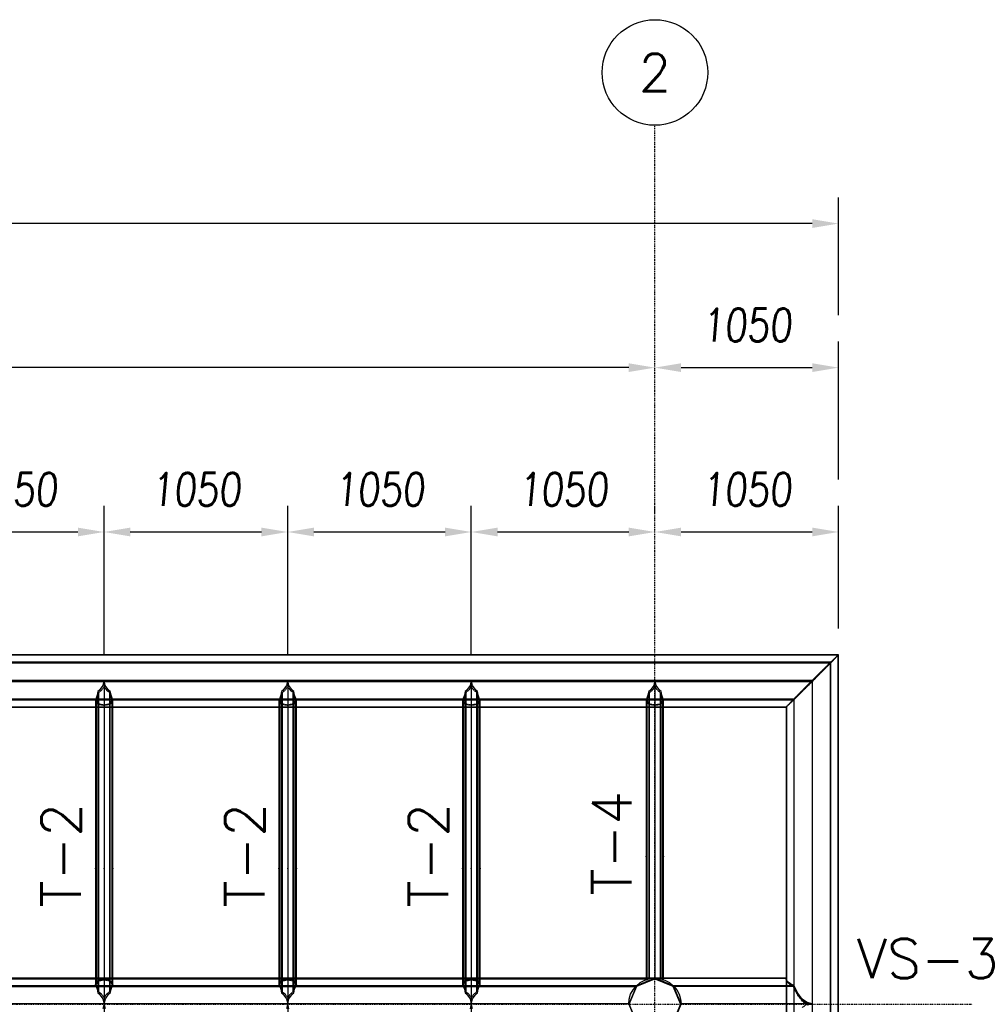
# Model space of a CAD drawing. Extents: x 463450 to 504470, y 98709 to 135344.
# Tile 19 of 20: x 479936 to 485430, y 129712 to 135344. Entities that reach past the tile are written whole.
import ezdxf
from ezdxf.enums import TextEntityAlignment as Align

# ---------------------------------------------------------------- set-up
doc = ezdxf.new("R2010")
doc.units = 0
doc.header["$LTSCALE"] = 10
doc.header["$MEASUREMENT"] = 0
doc.linetypes.add('DASHDOT', pattern=[1, 0.5, -0.25, 0, -0.25])
doc.linetypes.add('HIDDEN', pattern=[0.375, 0.25, -0.125])
doc.layers.get('0').update_dxf_attribs({"linetype": 'CONTINUOUS'})
doc.layers.get('Defpoints').update_dxf_attribs({"linetype": 'CONTINUOUS'})
for name, color, linetype in [('A', 2, 'DASHDOT'), ('BOLA', 4, 'CONTINUOUS'), ('COTAS', 7, 'CONTINUOUS'), ('FORIR', 4, 'CONTINUOUS'), ('G', 3, 'CONTINUOUS'), ('mark3d', 2, 'CONTINUOUS'), ('TR', 6, 'HIDDEN'), ('TXT1', 7, 'CONTINUOUS')]:
    doc.layers.add(name, color=color, linetype=linetype)
doc.styles.add('PADRAO MTL', font='txt.shx', dxfattribs={"width": 0.8, "oblique": 5})
doc.styles.add('POS', font='ROMANS', dxfattribs={"width": 0.7})
doc.styles.add('REGUA175', font='txt.shx', dxfattribs={"width": 0.7, "height": 4.45})
doc.styles.get("Standard").update_dxf_attribs({"font": 'txt.shx', "width": 0.7, "oblique": 5})
doc.dimstyles.new('1-75', dxfattribs={"dimscale": 75, "dimtxt": 2.5, "dimasz": 2, "dimexe": 2, "dimexo": 2, "dimgap": 2, "dimtad": 1, "dimdec": 0, "dimdsep": 46, "dimtxsty": 'PADRAO MTL', "dimcen": 3, "dimclrd": 1, "dimclre": 1, "dimclrt": 7, "dimadec": 0, "dimazin": 0, "dimtfac": 1, "dimtdec": 0, "dimtmove": 0, "dimatfit": 3, "dimfxl": 1, "dimtfill": 1, "dimtolj": 1, "dimarcsym": 0})

# ---------------------------------------------------------------- blocks, each defined once
blk = doc.blocks.new('3D_INFOM')
blk.add_point((0, 0))
at = {"layer": 'FORIR', "flags": 1}
blk.add_attdef('MARK', (7.6, -4.3), '', height=5.26, dxfattribs=at)
blk = doc.blocks.new('3D_INFOTEXT')
blk.add_point((0, 0))
at = {"flags": 1}
for tag, p in [('MAR_PEZ', (7.2, 4.1)), ('POS_PEZ', (7.6, -4.3)), ('HANDLE', (7, -38.5)), ('LUN_PRO', (7.2, -21.9)), ('NOM_PRO', (7.6, -13.2)), ('MAT_PRO', (7.6, -30.1))]:
    blk.add_attdef(tag, p, '', height=5.26, dxfattribs=at)
blk = doc.blocks.new('Bola_3')
at = {"layer": 'BOLA'}
blk.add_circle((5.035, -1.007), 4.028, dxfattribs=at)
at = {"layer": 'BOLA', "color": 3, "style": 'REGUA175'}
blk.add_attdef('Z1B', text='', height=2.848, dxfattribs=at).set_placement((5.035, -1.007), align=Align.MIDDLE)
blk = doc.blocks.new('*D7')
at = {"layer": 'COTAS', "color": 1, "lineweight": -2, "transparency": 16777216}
blk.add_line((483418.7, 133353.7), (468718.7, 133353.7), dxfattribs=at)
at = {"layer": 'COTAS', "color": 1, "transparency": 16777216}
for points in [[(468718.7, 133378.7), (468718.7, 133328.7), (468568.7, 133353.7)], [(483418.7, 133378.7), (483418.7, 133328.7), (483568.7, 133353.7)]]:
    blk.add_solid(points, dxfattribs=at)
at = {"layer": 'Defpoints', "color": 0, "transparency": 16777216}
for p in [(468568.7, 133353.7), (468568.7, 133353.7), (483568.7, 133353.7)]:
    blk.add_point(p, dxfattribs=at)
at = {"layer": 'COTAS', "color": 7, "transparency": 16777216, "insert": (476068.7, 133597.4), "char_height": 187.5, "attachment_point": 5, "style": 'PADRAO MTL', "bg_fill": 3, "box_fill_scale": 1.25, "bg_fill_color": 256, "bg_fill_true_color": 13158600, "bg_fill_transparency": 0}
blk.add_mtext('\\A1;15000', dxfattribs=at)
blk = doc.blocks.new('*D13')
at = {"layer": 'COTAS', "color": 1, "lineweight": -2, "transparency": 16777216}
for p, q in [((484618.7, 132713.5), (484618.7, 133503.7)), ((483718.7, 133353.7), (484468.7, 133353.7))]:
    blk.add_line(p, q, dxfattribs=at)
at = {"layer": 'COTAS', "color": 1, "transparency": 16777216}
for points in [[(483718.7, 133378.7), (483718.7, 133328.7), (483568.7, 133353.7)], [(484468.7, 133378.7), (484468.7, 133328.7), (484618.7, 133353.7)]]:
    blk.add_solid(points, dxfattribs=at)
at = {"layer": 'Defpoints', "color": 0, "transparency": 16777216}
for p in [(483568.7, 133353.7), (484618.7, 133353.7), (484618.7, 132563.5)]:
    blk.add_point(p, dxfattribs=at)
at = {"layer": 'COTAS', "color": 7, "transparency": 16777216, "insert": (484093.7, 133597.4), "char_height": 187.5, "attachment_point": 5, "style": 'PADRAO MTL', "bg_fill": 3, "box_fill_scale": 1.25, "bg_fill_color": 256, "bg_fill_true_color": 13158600, "bg_fill_transparency": 0}
blk.add_mtext('\\A1;1050', dxfattribs=at)
blk = doc.blocks.new('*D14')
at = {"layer": 'COTAS', "color": 1, "lineweight": -2, "transparency": 16777216}
for p, q in [((466768.7, 133653.7), (466768.7, 134327.7)), ((484618.7, 133653.7), (484618.7, 134327.7)), ((484468.7, 134177.7), (466918.7, 134177.7))]:
    blk.add_line(p, q, dxfattribs=at)
at = {"layer": 'COTAS', "color": 1, "transparency": 16777216}
for points in [[(466918.7, 134202.7), (466918.7, 134152.7), (466768.7, 134177.7)], [(484468.7, 134202.7), (484468.7, 134152.7), (484618.7, 134177.7)]]:
    blk.add_solid(points, dxfattribs=at)
at = {"layer": 'Defpoints', "color": 0, "transparency": 16777216}
for p in [(466768.7, 134177.7), (466768.7, 133503.7), (484618.7, 133503.7)]:
    blk.add_point(p, dxfattribs=at)
at = {"layer": 'COTAS', "color": 7, "transparency": 16777216, "insert": (475693.7, 134421.4), "char_height": 187.5, "attachment_point": 5, "style": 'PADRAO MTL', "bg_fill": 3, "box_fill_scale": 1.25, "bg_fill_color": 256, "bg_fill_true_color": 13158600, "bg_fill_transparency": 0}
blk.add_mtext('\\A1;17850', dxfattribs=at)
blk = doc.blocks.new('mark3d1')
at = {"layer": 'mark3d', "color": 4, "style": 'POS'}
blk.add_attdef('MARK', text='', height=3, dxfattribs=at).set_placement((7.179, -1.226), align=Align.CENTER)
blk = doc.blocks.new('*D28')
at = {"layer": 'COTAS', "color": 1, "lineweight": -2, "transparency": 16777216}
for p, q in [((479368.7, 131713.9), (479368.7, 132563.5)), ((480418.7, 131713.9), (480418.7, 132563.5)), ((479518.7, 132413.5), (480268.7, 132413.5))]:
    blk.add_line(p, q, dxfattribs=at)
at = {"layer": 'COTAS', "color": 1, "transparency": 16777216}
for points in [[(479518.7, 132438.5), (479518.7, 132388.5), (479368.7, 132413.5)], [(480268.7, 132438.5), (480268.7, 132388.5), (480418.7, 132413.5)]]:
    blk.add_solid(points, dxfattribs=at)
at = {"layer": 'Defpoints', "color": 0, "transparency": 16777216}
for p in [(480418.7, 132413.5), (479368.7, 131563.9), (480418.7, 131563.9)]:
    blk.add_point(p, dxfattribs=at)
at = {"layer": 'COTAS', "color": 7, "transparency": 16777216, "insert": (479893.7, 132657.3), "char_height": 187.5, "attachment_point": 5, "style": 'PADRAO MTL', "bg_fill": 3, "box_fill_scale": 1.25, "bg_fill_color": 256, "bg_fill_true_color": 13158600, "bg_fill_transparency": 0}
blk.add_mtext('\\A1;1050', dxfattribs=at)
blk = doc.blocks.new('*D29')
at = {"layer": 'COTAS', "color": 1, "lineweight": -2, "transparency": 16777216}
for p, q in [((480418.7, 131713.9), (480418.7, 132563.5)), ((481468.7, 131713.9), (481468.7, 132563.5)), ((480568.7, 132413.5), (481318.7, 132413.5))]:
    blk.add_line(p, q, dxfattribs=at)
at = {"layer": 'COTAS', "color": 1, "transparency": 16777216}
for points in [[(480568.7, 132438.5), (480568.7, 132388.5), (480418.7, 132413.5)], [(481318.7, 132438.5), (481318.7, 132388.5), (481468.7, 132413.5)]]:
    blk.add_solid(points, dxfattribs=at)
at = {"layer": 'Defpoints', "color": 0, "transparency": 16777216}
for p in [(481468.7, 132413.5), (480418.7, 131563.9), (481468.7, 131563.9)]:
    blk.add_point(p, dxfattribs=at)
at = {"layer": 'COTAS', "color": 7, "transparency": 16777216, "insert": (480943.7, 132657.3), "char_height": 187.5, "attachment_point": 5, "style": 'PADRAO MTL', "bg_fill": 3, "box_fill_scale": 1.25, "bg_fill_color": 256, "bg_fill_true_color": 13158600, "bg_fill_transparency": 0}
blk.add_mtext('\\A1;1050', dxfattribs=at)
blk = doc.blocks.new('*D30')
at = {"layer": 'COTAS', "color": 1, "lineweight": -2, "transparency": 16777216}
for p, q in [((481468.7, 131713.9), (481468.7, 132563.5)), ((482518.7, 131713.9), (482518.7, 132563.5)), ((481618.7, 132413.5), (482368.7, 132413.5))]:
    blk.add_line(p, q, dxfattribs=at)
at = {"layer": 'COTAS', "color": 1, "transparency": 16777216}
for points in [[(481618.7, 132438.5), (481618.7, 132388.5), (481468.7, 132413.5)], [(482368.7, 132438.5), (482368.7, 132388.5), (482518.7, 132413.5)]]:
    blk.add_solid(points, dxfattribs=at)
at = {"layer": 'Defpoints', "color": 0, "transparency": 16777216}
for p in [(482518.7, 132413.5), (481468.7, 131563.9), (482518.7, 131563.9)]:
    blk.add_point(p, dxfattribs=at)
at = {"layer": 'COTAS', "color": 7, "transparency": 16777216, "insert": (481993.7, 132657.3), "char_height": 187.5, "attachment_point": 5, "style": 'PADRAO MTL', "bg_fill": 3, "box_fill_scale": 1.25, "bg_fill_color": 256, "bg_fill_true_color": 13158600, "bg_fill_transparency": 0}
blk.add_mtext('\\A1;1050', dxfattribs=at)
blk = doc.blocks.new('*D31')
at = {"layer": 'COTAS', "color": 1, "lineweight": -2, "transparency": 16777216}
for p, q in [((482518.7, 131713.9), (482518.7, 132563.5)), ((483568.7, 132525.9), (483568.7, 132563.5)), ((482668.7, 132413.5), (483418.7, 132413.5))]:
    blk.add_line(p, q, dxfattribs=at)
at = {"layer": 'COTAS', "color": 1, "transparency": 16777216}
for points in [[(482668.7, 132438.5), (482668.7, 132388.5), (482518.7, 132413.5)], [(483418.7, 132438.5), (483418.7, 132388.5), (483568.7, 132413.5)]]:
    blk.add_solid(points, dxfattribs=at)
at = {"layer": 'Defpoints', "color": 0, "transparency": 16777216}
for p in [(483568.7, 132413.5), (483568.7, 132375.9), (482518.7, 131563.9)]:
    blk.add_point(p, dxfattribs=at)
at = {"layer": 'COTAS', "color": 7, "transparency": 16777216, "insert": (483043.7, 132657.3), "char_height": 187.5, "attachment_point": 5, "style": 'PADRAO MTL', "bg_fill": 3, "box_fill_scale": 1.25, "bg_fill_color": 256, "bg_fill_true_color": 13158600, "bg_fill_transparency": 0}
blk.add_mtext('\\A1;1050', dxfattribs=at)
blk = doc.blocks.new('*D32')
at = {"layer": 'COTAS', "color": 1, "lineweight": -2, "transparency": 16777216}
for p, q in [((483568.7, 132525.9), (483568.7, 132563.5)), ((484618.7, 131861.4), (484618.7, 132563.5)), ((483718.7, 132413.5), (484468.7, 132413.5))]:
    blk.add_line(p, q, dxfattribs=at)
at = {"layer": 'COTAS', "color": 1, "transparency": 16777216}
for points in [[(483718.7, 132438.5), (483718.7, 132388.5), (483568.7, 132413.5)], [(484468.7, 132438.5), (484468.7, 132388.5), (484618.7, 132413.5)]]:
    blk.add_solid(points, dxfattribs=at)
at = {"layer": 'Defpoints', "color": 0, "transparency": 16777216}
for p in [(483568.7, 132375.9), (484618.7, 132413.5), (484618.7, 131711.4)]:
    blk.add_point(p, dxfattribs=at)
at = {"layer": 'COTAS', "color": 7, "transparency": 16777216, "insert": (484093.7, 132657.3), "char_height": 187.5, "attachment_point": 5, "style": 'PADRAO MTL', "bg_fill": 3, "box_fill_scale": 1.25, "bg_fill_color": 256, "bg_fill_true_color": 13158600, "bg_fill_transparency": 0}
blk.add_mtext('\\A1;1050', dxfattribs=at)

msp = doc.modelspace()

# ---------------------------------------------------------------- linework, layer by layer
at = {"layer": 'A'}
for p, q in [((483568.7, 119215.8), (483568.7, 134739.8)), ((464054.1, 129712.4), (485383.1, 129712.4))]:
    msp.add_line(p, q, dxfattribs=at)
at = {"layer": 'G'}
for p, q in [((484618.7, 131711.4), (466768.7, 131711.4)), ((484618.7, 131711.4), (484574.8, 131669.6)), ((484618.7, 131711.3), (484574.8, 131669.5)), ((484618.2, 131710.9), (484618.7, 131711.4)), ((484618.7, 120563.6), (484618.7, 131711.3)), ((484574.8, 131669.6), (466812.6, 131669.6)), ((484574.8, 131669.6), (484468.7, 131564.4)), ((484574.8, 131669.5), (484468.7, 131564.4)), ((484574.8, 120609.6), (484574.8, 131669.5)), ((484468.7, 131564.4), (466918.7, 131564.4)), ((480411.9, 131535.1), (480391.2, 131506.8)), ((480418.7, 131563.9), (480411.9, 131535.1)), ((480425.5, 131535.1), (480418.7, 131563.9)), ((480418.7, 131563.9), (480418.7, 122566.2)), ((480446.1, 131506.8), (480425.5, 131535.1)), ((481461.9, 131535.1), (481441.2, 131506.8)), ((481468.7, 131563.9), (481461.9, 131535.1)), ((481475.5, 131535.1), (481468.7, 131563.9)), ((481468.7, 131563.9), (481468.7, 122566.2)), ((481496.1, 131506.8), (481475.5, 131535.1)), ((482511.9, 131535.1), (482491.2, 131506.8)), ((482518.7, 131563.9), (482511.9, 131535.1)), ((482525.5, 131535.1), (482518.7, 131563.9)), ((482518.7, 131563.9), (482518.7, 122566.2)), ((482546.1, 131506.8), (482525.5, 131535.1)), ((483561.9, 131535.1), (483541.2, 131506.8)), ((483568.7, 131563.9), (483561.9, 131535.1)), ((483575.5, 131535.1), (483568.7, 131563.9)), ((483568.7, 131563.9), (483568.7, 129861.7)), ((483596.1, 131506.8), (483575.5, 131535.1)), ((484468.7, 131564.4), (484362.6, 131457.5)), ((484468.7, 131564.4), (484362.6, 131457.5)), ((484468.7, 131564.4), (484468.7, 120716.5)), ((480379, 131480.6), (480371.2, 131457.5)), ((480383.3, 131500.6), (480379, 131480.6)), ((480391.2, 131506.8), (480383.3, 131500.6)), ((480383.3, 131500.6), (480383.3, 129777.8)), ((480454.1, 131500.6), (480446.1, 131506.8)), ((480458.4, 131480.6), (480454.1, 131500.6)), ((480454.1, 129777.8), (480454.1, 131500.6)), ((480466.2, 131457.5), (480458.4, 131480.6)), ((481429, 131480.6), (481421.2, 131457.5)), ((481433.3, 131500.6), (481429, 131480.6)), ((481441.2, 131506.8), (481433.3, 131500.6)), ((481433.3, 131500.6), (481433.3, 129777.8)), ((481504.1, 131500.6), (481496.1, 131506.8)), ((481508.4, 131480.6), (481504.1, 131500.6)), ((481504.1, 129777.8), (481504.1, 131500.6)), ((481516.2, 131457.5), (481508.4, 131480.6)), ((482479, 131480.6), (482471.2, 131457.5)), ((482483.3, 131500.6), (482479, 131480.6)), ((482491.2, 131506.8), (482483.3, 131500.6)), ((482483.3, 131500.6), (482483.3, 129777.8)), ((482554.1, 131500.6), (482546.1, 131506.8)), ((482558.4, 131480.6), (482554.1, 131500.6)), ((482554.1, 129777.8), (482554.1, 131500.6)), ((482566.2, 131457.5), (482558.4, 131480.6)), ((483529, 131480.6), (483521.2, 131457.5)), ((483533.3, 131500.6), (483529, 131480.6)), ((483541.2, 131506.8), (483533.3, 131500.6)), ((483533.3, 131500.6), (483533.3, 129857)), ((483604.1, 131500.6), (483596.1, 131506.8)), ((483608.4, 131480.6), (483604.1, 131500.6)), ((483604.1, 129857), (483604.1, 131500.6)), ((483616.2, 131457.5), (483608.4, 131480.6)), ((480371.2, 131457.5), (479416.2, 131457.5)), ((479418.7, 131411.4), (480368.7, 131411.4)), ((480371.2, 131457.5), (480368.7, 131452.4)), ((480368.7, 131452.4), (480368.7, 129824.7)), ((480468.7, 131452.4), (480466.2, 131457.5)), ((481421.2, 131457.5), (480466.2, 131457.5)), ((480468.7, 129824.7), (480468.7, 131452.4)), ((480468.7, 131411.4), (481418.7, 131411.4)), ((481421.2, 131457.5), (481418.7, 131452.4)), ((481418.7, 131452.4), (481418.7, 129824.7)), ((481518.7, 131452.4), (481516.2, 131457.5)), ((482471.2, 131457.5), (481516.2, 131457.5)), ((481518.7, 129824.7), (481518.7, 131452.4)), ((481518.7, 131411.4), (482468.7, 131411.4)), ((482471.2, 131457.5), (482468.7, 131452.4)), ((482468.7, 131452.4), (482468.7, 129824.7)), ((482568.7, 131452.4), (482566.2, 131457.5)), ((483521.2, 131457.5), (482566.2, 131457.5)), ((482568.7, 129824.7), (482568.7, 131452.4)), ((482568.7, 131411.4), (483518.7, 131411.4)), ((483521.2, 131457.5), (483518.7, 131452.4)), ((483518.7, 131452.4), (483518.7, 129852.5)), ((483618.7, 131452.4), (483616.2, 131457.5)), ((484362.6, 131457.5), (483616.2, 131457.5)), ((483618.7, 129852.5), (483618.7, 131452.4)), ((483618.7, 131411.4), (484318.7, 131411.4)), ((484362.6, 131457.5), (484318.7, 131411.4)), ((484318.7, 131411.4), (484318.7, 131411.5)), ((484318.7, 131411.4), (484318.7, 129861.7)), ((484362.6, 131457.5), (484318.8, 131411.5)), ((484362.6, 131457.5), (484362.6, 129819.8)), ((480368.7, 129861.7), (479418.7, 129861.7)), ((480368.7, 129824.7), (480371.2, 129819.9)), ((480466.2, 129819.9), (480468.7, 129824.7)), ((481418.7, 129861.7), (480468.7, 129861.7)), ((481418.7, 129824.7), (481421.2, 129819.9)), ((481516.2, 129819.9), (481518.7, 129824.7)), ((482468.7, 129861.7), (481518.7, 129861.7)), ((482468.7, 129824.7), (482471.2, 129819.9)), ((482566.2, 129819.9), (482568.7, 129824.7)), ((483518.7, 129861.7), (482568.7, 129861.7)), ((483568, 129861.4), (483462.6, 129817.8)), ((483462.6, 129817.8), (483485.4, 129836.4)), ((483465.3, 129815.1), (483568.7, 129858)), ((483485.4, 129836.4), (483511.3, 129850.3)), ((483511.3, 129850.3), (483518.7, 129852.5)), ((483518.7, 129852.5), (483533.3, 129857)), ((483533.3, 129857), (483539.4, 129858.8)), ((483539.4, 129858.8), (483568.7, 129861.7)), ((483568.7, 129861.7), (483568, 129861.4)), ((483568, 129861.4), (483569.4, 129861.4)), ((483568.7, 129861.7), (483598, 129858.8)), ((483569.4, 129861.4), (483568.7, 129861.7)), ((483568.7, 129858), (483672.1, 129815.1)), ((483674.8, 129817.8), (483569.4, 129861.4)), ((483598, 129858.8), (483604.1, 129857)), ((483604.1, 129857), (483618.7, 129852.5)), ((484318.7, 129861.7), (483618.7, 129861.7)), ((483618.7, 129852.5), (483626.1, 129850.3)), ((483626.1, 129850.3), (483652, 129836.4)), ((483652, 129836.4), (483672.2, 129819.9)), ((484321.6, 129850.2), (484318.7, 129861.7)), ((484330.1, 129839.1), (484321.6, 129850.2)), ((484344, 129828.8), (484330.1, 129839.1)), ((484362.6, 129819.9), (484344, 129828.8)), ((480371.2, 129819.9), (480378.9, 129797.5)), ((480378.9, 129797.5), (480383.3, 129777.8)), ((480383.3, 129777.8), (480391, 129771.9)), ((480391, 129771.9), (480411.6, 129743.9)), ((480425.8, 129743.9), (480446.4, 129771.9)), ((480446.4, 129771.9), (480454.1, 129777.8)), ((480454.1, 129777.8), (480458.5, 129797.5)), ((480458.5, 129797.5), (480466.2, 129819.9)), ((481421.2, 129819.9), (481428.9, 129797.5)), ((481428.9, 129797.5), (481433.3, 129777.8)), ((481433.3, 129777.8), (481441, 129771.9)), ((481441, 129771.9), (481461.6, 129743.9)), ((481475.8, 129743.9), (481496.4, 129771.9)), ((481496.4, 129771.9), (481504.1, 129777.8)), ((481504.1, 129777.8), (481508.5, 129797.5)), ((481508.5, 129797.5), (481516.2, 129819.9)), ((482471.2, 129819.9), (482478.9, 129797.5)), ((482478.9, 129797.5), (482483.3, 129777.8)), ((482483.3, 129777.8), (482491, 129771.9)), ((482491, 129771.9), (482511.6, 129743.9)), ((482525.8, 129743.9), (482546.4, 129771.9)), ((482546.4, 129771.9), (482554.1, 129777.8)), ((482554.1, 129777.8), (482558.5, 129797.5)), ((482558.5, 129797.5), (482566.2, 129819.9)), ((483462.6, 129817.8), (483418.7, 129711.7)), ((483421.6, 129741), (483430.1, 129769.1)), ((483422.4, 129711.7), (483465.3, 129815.1)), ((483430.1, 129769.1), (483444, 129795)), ((483444, 129795), (483462.6, 129817.8)), ((483672.1, 129815.1), (483714.9, 129711.7)), ((483672.2, 129819.9), (483674.8, 129817.8)), ((483672.2, 129819.9), (484362.6, 129819.9)), ((483718.7, 129711.7), (483674.8, 129817.8)), ((483674.8, 129817.8), (483693.4, 129795)), ((483693.4, 129795), (483707.3, 129769.1)), ((483707.3, 129769.1), (483715.8, 129741)), ((484362.6, 129819.8), (484362.6, 129819.9)), ((484385.4, 129775.1), (484362.6, 129819.8)), ((484411.3, 129742), (484385.4, 129775.1)), ((480418.7, 129714.7), (479368.7, 129714.7)), ((480411.6, 129743.9), (480418.6, 129714.7)), ((480418.6, 129714.7), (480411.6, 129685.4)), ((483419, 129714.7), (480418.7, 129714.7)), ((480418.8, 129714.7), (480425.8, 129743.9)), ((480425.8, 129685.4), (480418.8, 129714.7)), ((481461.6, 129743.9), (481468.6, 129714.7)), ((481468.6, 129714.7), (481461.6, 129685.4)), ((481468.8, 129714.7), (481475.8, 129743.9)), ((481475.8, 129685.4), (481468.8, 129714.7)), ((482511.6, 129743.9), (482518.6, 129714.7)), ((482518.6, 129714.7), (482511.6, 129685.4)), ((482518.8, 129714.7), (482525.8, 129743.9)), ((482525.8, 129685.4), (482518.8, 129714.7)), ((483418.7, 129711.7), (483419, 129714.7)), ((483418.7, 129711.7), (483462.6, 129605.6)), ((483418.7, 129711.7), (483418.7, 129711.7)), ((483418.7, 129711.7), (483418.7, 129711.7)), ((483419, 129714.7), (483421.6, 129741)), ((483465.3, 129608.3), (483422.4, 129711.7)), ((483714.9, 129711.7), (483672.1, 129608.3)), ((483674.8, 129605.6), (483718.7, 129711.7)), ((483714.9, 129711.7), (483714.9, 129711.7)), ((483715.8, 129741), (483718.4, 129714.7)), ((484468.2, 129714.7), (483718.4, 129714.7)), ((483718.4, 129714.7), (483718.7, 129711.7)), ((483718.4, 129714.7), (483718.7, 129711.7)), ((483718.7, 129711.7), (483718.7, 129711.7)), ((483718.7, 129711.7), (483718.7, 129711.7)), ((484439.4, 129721.5), (484411.3, 129742)), ((484468.2, 129714.7), (484439.4, 129721.5)), ((484439.4, 129707.8), (484468.2, 129714.7))]:
    msp.add_line(p, q, dxfattribs=at)
at = {"layer": 'TR'}
for p, q in [((484616, 131708.7), (466771.3, 131708.7)), ((484572.9, 131667.6), (484616, 131708.7)), ((484616, 131708.7), (484572.9, 131663.5)), ((484616, 131708.7), (484572.9, 131663.5)), ((484572.9, 131667.7), (484616, 131708.7)), ((484574.8, 131665.3), (484618.7, 131711.3)), ((484574.8, 131665.3), (484618.2, 131710.9)), ((484616, 120566.2), (484616, 131708.7)), ((466812.6, 131665.3), (484574.8, 131665.3)), ((466814.5, 131667.7), (484572.9, 131667.7)), ((484572.9, 131663.5), (466814.5, 131663.5)), ((484468.7, 131564.4), (484572.9, 131667.7)), ((484468.7, 131564.3), (484572.9, 131667.6)), ((484468.7, 131558.4), (484574.8, 131665.3)), ((484468.7, 131558.4), (484574.8, 131665.3)), ((484572.9, 131663.5), (484468.7, 131558.4)), ((484572.9, 131663.5), (484468.7, 131558.5)), ((484572.9, 120611.4), (484572.9, 131667.6)), ((466918.7, 131564.4), (484468.7, 131564.4)), ((484468.7, 131558.5), (466918.7, 131558.5)), ((466918.7, 131558.4), (484468.7, 131558.4)), ((480418.7, 131528.7), (480402.7, 131506.8)), ((480434.7, 131506.8), (480418.7, 131528.7)), ((481468.7, 131528.7), (481452.7, 131506.8)), ((481484.7, 131506.8), (481468.7, 131528.7)), ((482518.7, 131528.7), (482502.7, 131506.8)), ((482534.7, 131506.8), (482518.7, 131528.7)), ((483568.7, 131528.7), (483552.7, 131506.8)), ((483584.7, 131506.8), (483568.7, 131528.7)), ((484362.6, 131453.2), (484468.7, 131558.4)), ((484362.6, 131453.2), (484468.7, 131558.4)), ((484364.5, 131459.3), (484468.7, 131564.4)), ((484364.5, 131459.3), (484468.7, 131564.3)), ((484468.7, 131558.5), (484364.5, 131455.2)), ((484468.7, 131558.4), (484364.5, 131455.2)), ((467022.9, 131459.3), (484364.5, 131459.3)), ((480383.7, 131480.6), (480376, 131457.5)), ((480386.7, 131494.3), (480383.7, 131480.6)), ((480402.7, 131506.8), (480386.7, 131494.3)), ((480386.7, 131494.3), (480386.7, 129784)), ((480450.7, 131494.3), (480434.7, 131506.8)), ((480450.7, 129784), (480450.7, 131494.3)), ((480453.7, 131480.6), (480450.7, 131494.3)), ((480461.4, 131457.5), (480453.7, 131480.6)), ((481433.7, 131480.6), (481426, 131457.5)), ((481436.7, 131494.3), (481433.7, 131480.6)), ((481452.7, 131506.8), (481436.7, 131494.3)), ((481436.7, 131494.3), (481436.7, 129784)), ((481500.7, 131494.3), (481484.7, 131506.8)), ((481500.7, 129784), (481500.7, 131494.3)), ((481503.7, 131480.6), (481500.7, 131494.3)), ((481511.4, 131457.5), (481503.7, 131480.6)), ((482483.7, 131480.6), (482476, 131457.5)), ((482486.7, 131494.3), (482483.7, 131480.6)), ((482502.7, 131506.8), (482486.7, 131494.3)), ((482486.7, 131494.3), (482486.7, 129784)), ((482550.7, 131494.3), (482534.7, 131506.8)), ((482550.7, 129784), (482550.7, 131494.3)), ((482553.7, 131480.6), (482550.7, 131494.3)), ((482561.4, 131457.5), (482553.7, 131480.6)), ((483533.7, 131480.6), (483526, 131457.5)), ((483536.7, 131494.3), (483533.7, 131480.6)), ((483552.7, 131506.8), (483536.7, 131494.3)), ((483536.7, 131494.3), (483536.7, 129858)), ((483600.7, 131494.3), (483584.7, 131506.8)), ((483600.7, 129858), (483600.7, 131494.3)), ((483603.7, 131480.6), (483600.7, 131494.3)), ((483611.4, 131457.5), (483603.7, 131480.6)), ((484321.3, 131414.1), (484364.5, 131459.3)), ((484321.3, 131414.1), (484364.5, 131459.3)), ((484364.5, 120819.8), (484364.5, 131459.3)), ((484364.5, 131455.2), (467022.9, 131455.2)), ((467024.8, 131453.2), (484362.6, 131453.2)), ((467066, 131414.1), (484321.3, 131414.1)), ((480375.6, 131438.4), (480368.7, 131452.4)), ((480368.7, 131411.4), (480468.7, 131411.4)), ((480466.2, 131457.5), (480371.2, 131457.5)), ((480376, 131457.5), (480373.4, 131452.4)), ((480380.3, 131438.4), (480373.4, 131452.4)), ((480373.4, 131452.4), (480373.4, 129824.7)), ((480383.3, 131428), (480375.6, 131438.4)), ((480386.7, 131429.9), (480380.3, 131438.4)), ((480400.7, 131424), (480383.3, 131428)), ((480412.2, 131424), (480386.7, 131429.9)), ((480418.7, 131421.6), (480400.7, 131424)), ((480418.7, 131423.1), (480412.2, 131424)), ((480436.7, 131424), (480418.7, 131421.6)), ((480425.2, 131424), (480418.7, 131423.1)), ((480450.7, 131429.9), (480425.2, 131424)), ((480454.1, 131428), (480436.7, 131424)), ((480457.1, 131438.4), (480450.7, 131429.9)), ((480461.8, 131438.4), (480454.1, 131428)), ((480463.9, 131452.4), (480457.1, 131438.4)), ((480463.9, 131452.4), (480461.4, 131457.5)), ((480468.7, 131452.4), (480461.8, 131438.4)), ((480463.9, 129824.7), (480463.9, 131452.4)), ((481425.6, 131438.4), (481418.7, 131452.4)), ((481418.7, 131411.4), (481518.7, 131411.4)), ((481516.2, 131457.5), (481421.2, 131457.5)), ((481426, 131457.5), (481423.4, 131452.4)), ((481430.3, 131438.4), (481423.4, 131452.4)), ((481423.4, 131452.4), (481423.4, 129824.7)), ((481433.3, 131428), (481425.6, 131438.4)), ((481436.7, 131429.9), (481430.3, 131438.4)), ((481450.7, 131424), (481433.3, 131428)), ((481462.2, 131424), (481436.7, 131429.9)), ((481468.7, 131421.6), (481450.7, 131424)), ((481468.7, 131423.1), (481462.2, 131424)), ((481486.7, 131424), (481468.7, 131421.6)), ((481475.2, 131424), (481468.7, 131423.1)), ((481500.7, 131429.9), (481475.2, 131424)), ((481504.1, 131428), (481486.7, 131424)), ((481507.1, 131438.4), (481500.7, 131429.9)), ((481511.8, 131438.4), (481504.1, 131428)), ((481513.9, 131452.4), (481507.1, 131438.4)), ((481513.9, 131452.4), (481511.4, 131457.5)), ((481518.7, 131452.4), (481511.8, 131438.4)), ((481513.9, 129824.7), (481513.9, 131452.4)), ((482475.6, 131438.4), (482468.7, 131452.4)), ((482468.7, 131411.4), (482568.7, 131411.4)), ((482566.2, 131457.5), (482471.2, 131457.5)), ((482476, 131457.5), (482473.4, 131452.4)), ((482480.3, 131438.4), (482473.4, 131452.4)), ((482473.4, 131452.4), (482473.4, 129824.7)), ((482483.3, 131428), (482475.6, 131438.4)), ((482486.7, 131429.9), (482480.3, 131438.4)), ((482500.7, 131424), (482483.3, 131428)), ((482512.2, 131424), (482486.7, 131429.9)), ((482518.7, 131421.6), (482500.7, 131424)), ((482518.7, 131423.1), (482512.2, 131424)), ((482536.7, 131424), (482518.7, 131421.6)), ((482525.2, 131424), (482518.7, 131423.1)), ((482550.7, 131429.9), (482525.2, 131424)), ((482554.1, 131428), (482536.7, 131424)), ((482557.1, 131438.4), (482550.7, 131429.9)), ((482561.8, 131438.4), (482554.1, 131428)), ((482563.9, 131452.4), (482557.1, 131438.4)), ((482563.9, 131452.4), (482561.4, 131457.5)), ((482568.7, 131452.4), (482561.8, 131438.4)), ((482563.9, 129824.7), (482563.9, 131452.4)), ((483525.6, 131438.4), (483518.7, 131452.4)), ((483518.7, 131411.4), (483618.7, 131411.4)), ((483616.2, 131457.5), (483521.2, 131457.5)), ((483526, 131457.5), (483523.4, 131452.4)), ((483530.3, 131438.4), (483523.4, 131452.4)), ((483523.4, 131452.4), (483523.4, 129854)), ((483533.3, 131428), (483525.6, 131438.4)), ((483536.7, 131429.9), (483530.3, 131438.4)), ((483550.7, 131424), (483533.3, 131428)), ((483562.2, 131424), (483536.7, 131429.9)), ((483568.7, 131421.6), (483550.7, 131424)), ((483568.7, 131423.1), (483562.2, 131424)), ((483586.7, 131424), (483568.7, 131421.6)), ((483575.2, 131424), (483568.7, 131423.1)), ((483600.7, 131429.9), (483575.2, 131424)), ((483604.1, 131428), (483586.7, 131424)), ((483607.1, 131438.4), (483600.7, 131429.9)), ((483611.8, 131438.4), (483604.1, 131428)), ((483613.9, 131452.4), (483607.1, 131438.4)), ((483613.9, 131452.4), (483611.4, 131457.5)), ((483618.7, 131452.4), (483611.8, 131438.4)), ((483613.9, 129854), (483613.9, 131452.4)), ((484318.7, 131411.5), (484362.6, 131453.2)), ((484318.8, 131411.5), (484318.7, 131411.4)), ((484318.7, 131411.4), (484318.8, 131411.5)), ((484318.8, 131411.5), (484362.6, 131453.2)), ((484364.5, 131455.2), (484321.3, 131414.1)), ((484364.5, 131455.2), (484321.3, 131414.1)), ((484321.3, 131414.1), (484321.3, 120860.9)), ((483528, 129855.4), (467068.7, 129855.4)), ((480468.7, 129861.7), (480368.7, 129861.7)), ((480368.7, 129824.7), (480375.6, 129838.1)), ((480373.4, 129824.7), (480380.4, 129838.1)), ((480373.4, 129824.7), (480375.9, 129819.9)), ((480375.6, 129838.1), (480383.3, 129847.7)), ((480380.4, 129838.1), (480386.7, 129846)), ((480383.3, 129847.7), (480400.9, 129851.4)), ((480386.7, 129846), (480412.4, 129851.4)), ((480400.9, 129851.4), (480418.7, 129853.5)), ((480412.4, 129851.4), (480418.7, 129852.2)), ((480418.7, 129853.5), (480436.5, 129851.4)), ((480418.7, 129852.2), (480425, 129851.4)), ((480425, 129851.4), (480450.7, 129846)), ((480436.5, 129851.4), (480454.1, 129847.7)), ((480450.7, 129846), (480457, 129838.1)), ((480454.1, 129847.7), (480461.8, 129838.1)), ((480457, 129838.1), (480463.9, 129824.7)), ((480461.5, 129819.9), (480463.9, 129824.7)), ((480461.8, 129838.1), (480468.7, 129824.7)), ((481518.7, 129861.7), (481418.7, 129861.7)), ((481418.7, 129824.7), (481425.6, 129838.1)), ((481423.4, 129824.7), (481430.4, 129838.1)), ((481423.4, 129824.7), (481425.9, 129819.9)), ((481425.6, 129838.1), (481433.3, 129847.7)), ((481430.4, 129838.1), (481436.7, 129846)), ((481433.3, 129847.7), (481450.9, 129851.4)), ((481436.7, 129846), (481462.4, 129851.4)), ((481450.9, 129851.4), (481468.7, 129853.5)), ((481462.4, 129851.4), (481468.7, 129852.2)), ((481468.7, 129853.5), (481486.5, 129851.4)), ((481468.7, 129852.2), (481475, 129851.4)), ((481475, 129851.4), (481500.7, 129846)), ((481486.5, 129851.4), (481504.1, 129847.7)), ((481500.7, 129846), (481507, 129838.1)), ((481504.1, 129847.7), (481511.8, 129838.1)), ((481507, 129838.1), (481513.9, 129824.7)), ((481511.5, 129819.9), (481513.9, 129824.7)), ((481511.8, 129838.1), (481518.7, 129824.7)), ((482568.7, 129861.7), (482468.7, 129861.7)), ((482468.7, 129824.7), (482475.6, 129838.1)), ((482473.4, 129824.7), (482480.4, 129838.1)), ((482473.4, 129824.7), (482475.9, 129819.9)), ((482475.6, 129838.1), (482483.3, 129847.7)), ((482480.4, 129838.1), (482486.7, 129846)), ((482483.3, 129847.7), (482500.9, 129851.4)), ((482486.7, 129846), (482512.4, 129851.4)), ((482500.9, 129851.4), (482518.7, 129853.5)), ((482512.4, 129851.4), (482518.7, 129852.2)), ((482518.7, 129853.5), (482536.5, 129851.4)), ((482518.7, 129852.2), (482525, 129851.4)), ((482525, 129851.4), (482550.7, 129846)), ((482536.5, 129851.4), (482554.1, 129847.7)), ((482550.7, 129846), (482557, 129838.1)), ((482554.1, 129847.7), (482561.8, 129838.1)), ((482557, 129838.1), (482563.9, 129824.7)), ((482561.5, 129819.9), (482563.9, 129824.7)), ((482561.8, 129838.1), (482568.7, 129824.7)), ((483568.6, 129861.7), (483518.7, 129861.7)), ((483618.7, 129861.7), (483568.8, 129861.7)), ((483568.8, 129861.7), (483598, 129858.8)), ((484318.7, 129859.1), (483595.7, 129859.1)), ((483598, 129858.8), (483618.7, 129852.5)), ((484321.6, 129849), (484318.7, 129861.7)), ((484318.7, 129861.7), (484318.7, 129561.8)), ((484318.7, 129861.7), (484318.7, 129861.7)), ((484318.7, 129861.7), (484318.7, 129859)), ((484321.6, 129846.4), (484318.7, 129859.1)), ((484318.7, 129859), (484318.7, 129859.1)), ((484321.6, 129847.5), (484318.7, 129859)), ((484330.1, 129836.8), (484321.6, 129849)), ((484330.1, 129836.4), (484321.6, 129847.5)), ((484330.1, 129834.2), (484321.6, 129846.4)), ((484344, 129825.5), (484330.1, 129836.8)), ((484344, 129826.2), (484330.1, 129836.4)), ((484344, 129822.9), (484330.1, 129834.2)), ((484361.1, 129818), (484344, 129826.2)), ((484362.6, 129815.7), (484344, 129825.5)), ((483460.9, 129815.7), (467024.7, 129815.7)), ((483457.3, 129811.3), (467028.4, 129811.3)), ((467028.5, 129815.3), (483460.6, 129815.3)), ((468821.2, 129819.9), (483465.2, 129819.9)), ((480375.9, 129819.9), (480383.7, 129797.5)), ((480383.7, 129797.5), (480386.7, 129784)), ((480386.7, 129784), (480402.5, 129771.9)), ((480402.5, 129771.9), (480418.7, 129749.9)), ((480418.7, 129749.9), (480434.9, 129771.9)), ((480434.9, 129771.9), (480450.7, 129784)), ((480450.7, 129784), (480453.7, 129797.5)), ((480453.7, 129797.5), (480461.5, 129819.9)), ((481425.9, 129819.9), (481433.7, 129797.5)), ((481433.7, 129797.5), (481436.7, 129784)), ((481436.7, 129784), (481452.5, 129771.9)), ((481452.5, 129771.9), (481468.7, 129749.9)), ((481468.7, 129749.9), (481484.9, 129771.9)), ((481484.9, 129771.9), (481500.7, 129784)), ((481500.7, 129784), (481503.7, 129797.5)), ((481503.7, 129797.5), (481511.5, 129819.9)), ((482475.9, 129819.9), (482483.7, 129797.5)), ((482483.7, 129797.5), (482486.7, 129784)), ((482486.7, 129784), (482502.5, 129771.9)), ((482502.5, 129771.9), (482518.7, 129749.9)), ((482518.7, 129749.9), (482534.9, 129771.9)), ((482534.9, 129771.9), (482550.7, 129784)), ((482550.7, 129784), (482553.7, 129797.5)), ((482553.7, 129797.5), (482561.5, 129819.9)), ((483674.5, 129818), (484361.1, 129818)), ((484362.7, 129815.7), (483676.5, 129815.7)), ((484361.1, 129813.8), (483678, 129813.8)), ((484361.1, 129813.8), (484344, 129822.9)), ((484362.6, 129813.4), (484361.1, 129818)), ((484362.6, 129809.4), (484361.1, 129813.8)), ((484362.6, 129819.8), (484362.6, 129607.9)), ((484362.7, 129815.7), (484362.6, 129815.7)), ((484385.4, 129768.7), (484362.6, 129813.4)), ((484385.4, 129764), (484362.6, 129809.4)), ((484385.4, 129770.4), (484362.7, 129815.7)), ((484411.3, 129736.6), (484385.4, 129770.4)), ((484411.3, 129735.6), (484385.4, 129768.7)), ((483419, 129714.6), (466959.5, 129714.6)), ((480418.7, 129714.7), (480418.6, 129714.7)), ((480418.6, 129714.7), (480418.8, 129714.7)), ((480418.8, 129714.7), (480418.7, 129714.7)), ((480418.7, 129714.7), (480418.7, 129714.7)), ((481468.7, 129714.7), (481468.6, 129714.7)), ((481468.6, 129714.7), (481468.8, 129714.7)), ((481468.8, 129714.7), (481468.7, 129714.7)), ((482518.7, 129714.7), (482518.6, 129714.7)), ((482518.6, 129714.7), (482518.8, 129714.7)), ((482518.8, 129714.7), (482518.7, 129714.7)), ((483418.7, 129711.7), (483418.7, 129711.7)), ((484441.3, 129714.7), (483718.4, 129714.7)), ((483718.4, 129714.7), (483718.4, 129714.7)), ((484411.3, 129730.2), (484385.4, 129764)), ((484439.4, 129715.9), (484411.3, 129736.6)), ((484439.4, 129715.1), (484411.3, 129735.6)), ((484439.4, 129709.5), (484411.3, 129730.2)), ((484411.3, 129693.5), (484439.4, 129714.2)), ((484468.7, 129708.8), (484439.4, 129715.9)), ((484441.3, 129714.7), (484439.4, 129715.1)), ((484439.4, 129714.2), (484441.3, 129714.7))]:
    msp.add_line(p, q, dxfattribs=at)

# ---------------------------------------------------------------- block references
for p in [(483518.7, 130557.7), (483618.7, 130557.7), (480368.7, 130488.8), (480468.7, 130488.8), (481418.7, 130488.8), (481518.7, 130488.8), (482468.7, 130488.8), (482568.7, 130488.8), (483568.7, 129861.7), (484018.7, 129861.7)]:
    msp.add_blockref('3D_INFOTEXT', p)
at = {"layer": 'COTAS', "xscale": 75, "yscale": 75, "zscale": 75}
msp.add_blockref('Bola_3', (483191.1, 135117.4), dxfattribs=at).add_auto_attribs({'Z1B': '2'})
at = {"layer": 'G'}
for p in [(483568.7, 130557.7), (480418.7, 130488.8), (481468.7, 130488.8), (482518.7, 130488.8), (483568.7, 129711.7), (484018.7, 129711.7)]:
    msp.add_blockref('3D_INFOM', p, dxfattribs=at)
at = {"layer": 'TXT1', "xscale": 75, "yscale": 75, "zscale": 75, "rotation": 90}
for p, values in [((483343.7, 130094.4), {'MARK': 'T-4'}), ((480193.7, 130025.5), {'MARK': 'T-2'}), ((481243.7, 130025.5), {'MARK': 'T-2'}), ((482293.7, 130025.5), {'MARK': 'T-2'})]:
    msp.add_blockref('mark3d1', p, dxfattribs=at).add_auto_attribs(values)
at = {"layer": 'TXT1', "xscale": 75, "yscale": 75, "zscale": 75}
msp.add_blockref('mark3d1', (484590.3, 129952.8), dxfattribs=at).add_auto_attribs({'MARK': 'VS-3'})

# ---------------------------------------------------------------- next in the draw order: dimensions: what is measured, and where the dimension line sits
at = {"layer": 'COTAS'}
for base, p1, p2, picture, middle in [((468568.7, 133353.7), (483568.7, 133353.7), (468568.7, 133353.7), '*D7', (476068.7, 133597.4)), ((480418.7, 132413.5), (479368.7, 131563.9), (480418.7, 131563.9), '*D28', (479893.7, 132657.3))]:
    dim = msp.add_linear_dim(base=base, p1=p1, p2=p2, dimstyle='1-75', dxfattribs=at)
    dim.commit()
    dim.dimension.update_dxf_attribs({"geometry": picture, "text_midpoint": middle})

# ---------------------------------------------------------------- next in the draw order: dimensions: what is measured, and where the dimension line sits
for base, p1, p2, picture, middle in [((484618.7, 133353.7), (483568.7, 133353.7), (484618.7, 132563.5), '*D13', (484093.7, 133597.4)), ((481468.7, 132413.5), (480418.7, 131563.9), (481468.7, 131563.9), '*D29', (480943.7, 132657.3))]:
    dim = msp.add_linear_dim(base=base, p1=p1, p2=p2, dimstyle='1-75', dxfattribs=at)
    dim.commit()
    dim.dimension.update_dxf_attribs({"geometry": picture, "text_midpoint": middle})

# ---------------------------------------------------------------- next in the draw order: dimensions: what is measured, and where the dimension line sits
for base, p1, p2, picture, middle in [((466768.7, 134177.7), (484618.7, 133503.7), (466768.7, 133503.7), '*D14', (475693.7, 134421.4)), ((482518.7, 132413.5), (481468.7, 131563.9), (482518.7, 131563.9), '*D30', (481993.7, 132657.3))]:
    dim = msp.add_linear_dim(base=base, p1=p1, p2=p2, dimstyle='1-75', dxfattribs=at)
    dim.commit()
    dim.dimension.update_dxf_attribs({"geometry": picture, "text_midpoint": middle})

# ---------------------------------------------------------------- next in the draw order: dimensions: what is measured, and where the dimension line sits
dim = msp.add_linear_dim(base=(483568.7, 132413.5), p1=(482518.7, 131563.9), p2=(483568.7, 132375.9), dimstyle='1-75', dxfattribs=at)
dim.commit()
dim.dimension.update_dxf_attribs({"geometry": '*D31', "text_midpoint": (483043.7, 132657.3)})

# ---------------------------------------------------------------- next in the draw order: dimensions: what is measured, and where the dimension line sits
dim = msp.add_linear_dim(base=(484618.7, 132413.5), p1=(483568.7, 132375.9), p2=(484618.7, 131711.4), dimstyle='1-75', dxfattribs=at)
dim.commit()
dim.dimension.update_dxf_attribs({"geometry": '*D32', "text_midpoint": (484093.7, 132657.3)})

doc.saveas('drawing.dxf')
